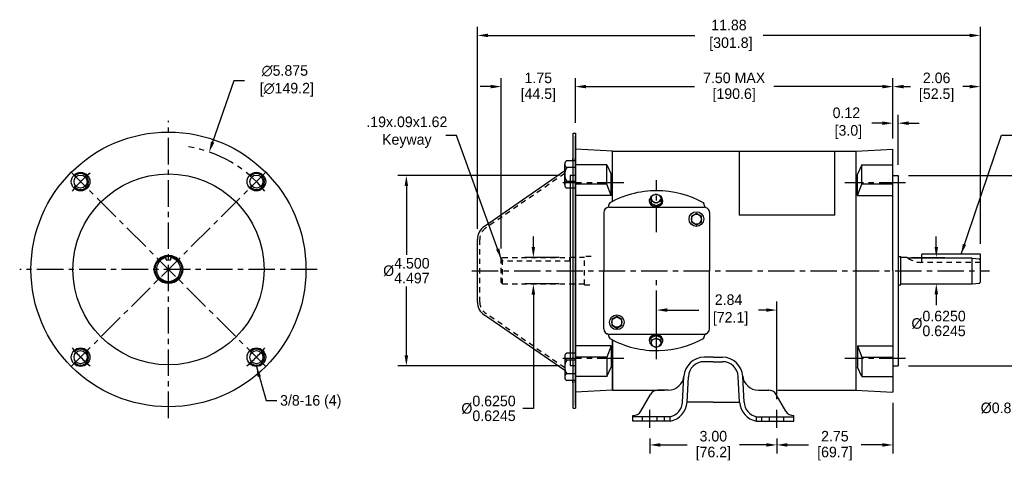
# Model space of a CAD drawing. Header units: inches. Extents: x 871.3 to 909.4, y 625.3 to 639.9.
# Tile 1 of 2: x 871.3 to 894.6, y 629.5 to 639.9. Entities that reach past the tile are written whole.
import ezdxf

# ---------------------------------------------------------------- set-up
doc = ezdxf.new("R2010")
doc.units = ezdxf.units.IN
doc.header["$LTSCALE"] = 0.5
doc.header["$MEASUREMENT"] = 0
doc.linetypes.add('CENTER', pattern=[2, 1.25, -0.25, 0.25, -0.25])
doc.linetypes.add('HIDDEN', pattern=[0.375, 0.25, -0.125])
for name, color, linetype in [('Centerline', 40, 'CENTER'), ('Dimensions', 140, 'Continuous'), ('Hidden', 102, 'HIDDEN')]:
    doc.layers.add(name, color=color, linetype=linetype)
doc.dimstyles.new('Copy of Standard', dxfattribs={"dimtxt": 0.25, "dimasz": 0.25, "dimexe": 0.2, "dimexo": 0.25, "dimgap": 0.08, "dimtad": 0, "dimtih": 1, "dimtoh": 1, "dimzin": 0, "dimdsep": 46, "dimtxsty": 'Standard', "dimcen": 0, "dimadec": 0, "dimazin": 0, "dimtfac": 1, "dimtofl": 0, "dimtmove": 2, "dimatfit": 3, "dimfxl": 0, "dimtolj": 1, "dimtzin": 0, "dimarcsym": 0})
doc.dimstyles.get("Standard").update_dxf_attribs({"dimtxt": 0.25, "dimasz": 0.25, "dimexe": 0.2, "dimexo": 0.25, "dimgap": 0.08, "dimtad": 0, "dimtih": 1, "dimtoh": 1, "dimzin": 0, "dimdsep": 46, "dimtxsty": 'Standard', "dimcen": 0, "dimadec": 0, "dimazin": 0, "dimtfac": 1, "dimtofl": 0, "dimtmove": 0, "dimatfit": 3, "dimfxl": 0, "dimtolj": 1, "dimtzin": 0, "dimarcsym": 0})

# ---------------------------------------------------------------- blocks, each defined once
blk = doc.blocks.new('*D1')
at = {"layer": 'Defpoints', "color": 0}
for p in [(894.039, 639.565), (882.156, 634.74), (894.039, 634.387)]:
    blk.add_point(p, dxfattribs=at)
at = {"layer": 'Dimensions', "color": 0, "lineweight": -2}
for p, q in [((882.156, 634.99), (882.156, 639.765)), ((894.039, 634.637), (894.039, 639.765)), ((882.406, 639.565), (887.289, 639.565)), ((893.789, 639.565), (888.907, 639.565))]:
    blk.add_line(p, q, dxfattribs=at)
at = {"layer": 'Dimensions', "color": 0}
for points in [[(882.406, 639.606), (882.406, 639.523), (882.156, 639.565)], [(893.789, 639.606), (893.789, 639.523), (894.039, 639.565)]]:
    blk.add_solid(points, dxfattribs=at)
at = {"layer": 'Dimensions', "color": 0, "insert": (888.098, 639.565), "char_height": 0.25, "attachment_point": 5}
blk.add_mtext('\\A1;11.88\\P [301.8]', dxfattribs=at)
blk = doc.blocks.new('*D2')
at = {"layer": 'Defpoints', "color": 0}
for p in [(891.974, 638.354), (884.469, 637.249), (891.974, 636.874)]:
    blk.add_point(p, dxfattribs=at)
at = {"layer": 'Dimensions', "color": 0, "lineweight": -2}
for p, q in [((884.469, 637.499), (884.469, 638.554)), ((891.974, 637.124), (891.974, 638.554)), ((884.719, 638.354), (887.287, 638.354)), ((891.724, 638.354), (889.156, 638.354))]:
    blk.add_line(p, q, dxfattribs=at)
at = {"layer": 'Dimensions', "color": 0}
for points in [[(884.719, 638.396), (884.719, 638.313), (884.469, 638.354)], [(891.724, 638.396), (891.724, 638.313), (891.974, 638.354)]]:
    blk.add_solid(points, dxfattribs=at)
at = {"layer": 'Dimensions', "color": 0, "char_height": 0.25, "attachment_point": 5}
for s, insert in [('\\A1;7.50 MAX', (888.221, 638.559)), ('\\A1;[190.6]', (888.221, 638.149))]:
    blk.add_mtext(s, dxfattribs=dict(at, insert=insert))
blk = doc.blocks.new('*D3')
at = {"layer": 'Defpoints', "color": 0}
for p in [(892.094, 637.489), (891.974, 636.874), (892.094, 636.25)]:
    blk.add_point(p, dxfattribs=at)
at = {"layer": 'Dimensions', "color": 0, "lineweight": -2}
for p, q in [((891.974, 637.124), (891.974, 637.689)), ((892.094, 636.5), (892.094, 637.689)), ((891.724, 637.489), (891.474, 637.489)), ((892.344, 637.489), (892.594, 637.489))]:
    blk.add_line(p, q, dxfattribs=at)
at = {"layer": 'Dimensions', "color": 0}
for points in [[(891.724, 637.53), (891.724, 637.447), (891.974, 637.489)], [(892.344, 637.53), (892.344, 637.447), (892.094, 637.489)]]:
    blk.add_solid(points, dxfattribs=at)
at = {"layer": 'Dimensions', "color": 0, "insert": (890.873, 637.489), "char_height": 0.25, "attachment_point": 5}
blk.add_mtext('\\A1;0.12\\P [3.0]', dxfattribs=at)
blk = doc.blocks.new('*D4')
at = {"layer": 'Defpoints', "color": 0}
for p in [(884.469, 638.354), (884.469, 637.249), (882.719, 634.278)]:
    blk.add_point(p, dxfattribs=at)
at = {"layer": 'Dimensions', "color": 0, "lineweight": -2}
for p, q in [((882.719, 634.528), (882.719, 638.554)), ((884.469, 637.499), (884.469, 638.554)), ((882.469, 638.354), (882.219, 638.354)), ((884.719, 638.354), (884.969, 638.354))]:
    blk.add_line(p, q, dxfattribs=at)
at = {"layer": 'Dimensions', "color": 0}
for points in [[(882.469, 638.396), (882.469, 638.313), (882.719, 638.354)], [(884.719, 638.396), (884.719, 638.313), (884.469, 638.354)]]:
    blk.add_solid(points, dxfattribs=at)
at = {"layer": 'Dimensions', "color": 0, "char_height": 0.25, "attachment_point": 5}
for s, insert in [('\\A1;1.75', (883.594, 638.559)), ('\\A1;[44.5]', (883.594, 638.149))]:
    blk.add_mtext(s, dxfattribs=dict(at, insert=insert))
blk = doc.blocks.new('*D5')
at = {"layer": 'Defpoints', "color": 0}
for p in [(894.039, 638.354), (891.974, 636.874), (894.039, 634.387)]:
    blk.add_point(p, dxfattribs=at)
at = {"layer": 'Dimensions', "color": 0, "lineweight": -2}
for p, q in [((891.974, 637.124), (891.974, 638.554)), ((894.039, 634.637), (894.039, 638.554)), ((892.224, 638.354), (892.385, 638.354)), ((893.789, 638.354), (893.628, 638.354))]:
    blk.add_line(p, q, dxfattribs=at)
at = {"layer": 'Dimensions', "color": 0}
for points in [[(892.224, 638.396), (892.224, 638.313), (891.974, 638.354)], [(893.789, 638.396), (893.789, 638.313), (894.039, 638.354)]]:
    blk.add_solid(points, dxfattribs=at)
at = {"layer": 'Dimensions', "color": 0, "char_height": 0.25, "attachment_point": 5}
for s, insert in [('\\A1;2.06', (893.006, 638.559)), ('\\A1;[52.5]', (893.006, 638.149))]:
    blk.add_mtext(s, dxfattribs=dict(at, insert=insert))
blk = doc.blocks.new('*D6')
at = {"layer": 'Defpoints', "color": 0}
for p in [(875.816, 636.806), (873.893, 631.254)]:
    blk.add_point(p, dxfattribs=at)
at = {"layer": 'Dimensions', "color": 0, "lineweight": -2}
for p, q in [((876.399, 638.489), (875.898, 637.042)), ((876.649, 638.489), (876.399, 638.489))]:
    blk.add_line(p, q, dxfattribs=at)
at = {"layer": 'Dimensions', "color": 0}
blk.add_solid([(875.858, 637.056), (875.937, 637.028), (875.816, 636.806)], dxfattribs=at)
at = {"layer": 'Dimensions', "color": 0, "insert": (877.604, 638.489), "char_height": 0.25, "attachment_point": 5}
blk.add_mtext('\\A1;∅5.875\\P [∅149.2]', dxfattribs=at)
blk = doc.blocks.new('*D7')
at = {"layer": 'Defpoints', "color": 0}
for p in [(889.229, 633.068), (886.389, 631.903), (889.229, 630.712)]:
    blk.add_point(p, dxfattribs=at)
at = {"layer": 'Dimensions', "color": 0, "lineweight": -2}
for p, q in [((886.389, 632.153), (886.389, 633.268)), ((889.229, 630.962), (889.229, 633.268)), ((886.639, 633.068), (887.384, 633.068)), ((888.979, 633.068), (888.794, 633.068))]:
    blk.add_line(p, q, dxfattribs=at)
at = {"layer": 'Dimensions', "color": 0}
for points in [[(886.639, 633.11), (886.639, 633.027), (886.389, 633.068)], [(888.979, 633.11), (888.979, 633.027), (889.229, 633.068)]]:
    blk.add_solid(points, dxfattribs=at)
at = {"layer": 'Dimensions', "color": 0, "insert": (888.089, 633.068), "char_height": 0.25, "attachment_point": 5}
blk.add_mtext('\\A1;2.84\\P [72.1]', dxfattribs=at)
blk = doc.blocks.new('*D8')
at = {"layer": 'Defpoints', "color": 0}
for p in [(886.229, 630.28), (889.229, 630.28), (889.229, 629.878)]:
    blk.add_point(p, dxfattribs=at)
at = {"layer": 'Dimensions', "color": 0, "lineweight": -2}
for p, q in [((886.229, 630.03), (886.229, 629.678)), ((886.479, 629.878), (887.107, 629.878)), ((888.979, 629.878), (888.351, 629.878)), ((889.229, 630.03), (889.229, 629.678))]:
    blk.add_line(p, q, dxfattribs=at)
at = {"layer": 'Dimensions', "color": 0}
for points in [[(886.479, 629.92), (886.479, 629.836), (886.229, 629.878)], [(888.979, 629.92), (888.979, 629.836), (889.229, 629.878)]]:
    blk.add_solid(points, dxfattribs=at)
at = {"layer": 'Dimensions', "color": 0, "char_height": 0.25, "attachment_point": 5}
for s, insert in [('\\A1;3.00', (887.729, 630.083)), ('\\A1;[76.2]', (887.729, 629.673))]:
    blk.add_mtext(s, dxfattribs=dict(at, insert=insert))
blk = doc.blocks.new('*D9')
at = {"layer": 'Defpoints', "color": 0}
for p in [(891.974, 631.126), (889.229, 630.28), (891.974, 629.878)]:
    blk.add_point(p, dxfattribs=at)
at = {"layer": 'Dimensions', "color": 0, "lineweight": -2}
for p, q in [((891.974, 630.876), (891.974, 629.678)), ((889.229, 630.03), (889.229, 629.678)), ((889.479, 629.878), (889.98, 629.878)), ((891.724, 629.878), (891.223, 629.878))]:
    blk.add_line(p, q, dxfattribs=at)
at = {"layer": 'Dimensions', "color": 0}
for points in [[(889.479, 629.92), (889.479, 629.836), (889.229, 629.878)], [(891.724, 629.92), (891.724, 629.836), (891.974, 629.878)]]:
    blk.add_solid(points, dxfattribs=at)
at = {"layer": 'Dimensions', "color": 0, "char_height": 0.25, "attachment_point": 5}
for s, insert in [('\\A1;2.75', (890.601, 630.083)), ('\\A1;[69.7]', (890.601, 629.673))]:
    blk.add_mtext(s, dxfattribs=dict(at, insert=insert))
blk = doc.blocks.new('*D10')
at = {"layer": 'Defpoints', "color": 0}
for p in [(884.344, 636.25), (880.476, 631.75), (884.344, 631.75)]:
    blk.add_point(p, dxfattribs=at)
at = {"layer": 'Dimensions', "color": 0, "lineweight": -2}
for p, q in [((884.094, 636.25), (880.276, 636.25)), ((880.476, 636), (880.476, 634.371)), ((880.476, 632), (880.476, 633.628)), ((884.094, 631.75), (880.276, 631.75))]:
    blk.add_line(p, q, dxfattribs=at)
at = {"layer": 'Dimensions', "color": 0}
for points in [[(880.434, 636), (880.517, 636), (880.476, 636.25)], [(880.434, 632), (880.517, 632), (880.476, 631.75)]]:
    blk.add_solid(points, dxfattribs=at)
at = {"layer": 'Dimensions', "color": 0, "insert": (880.476, 634), "char_height": 0.25, "attachment_point": 5}
blk.add_mtext('\\A1;%%C\\S4.500^ 4.497;', dxfattribs=at)
blk = doc.blocks.new('*D11')
at = {"layer": 'Defpoints', "color": 0}
for p in [(884.338, 634.311), (883.477, 633.686), (884.338, 633.686)]:
    blk.add_point(p, dxfattribs=at)
at = {"layer": 'Dimensions', "color": 0, "lineweight": -2}
for p, q in [((883.477, 634.561), (883.477, 634.811)), ((884.088, 634.311), (883.277, 634.311)), ((884.088, 633.686), (883.277, 633.686)), ((883.477, 633.436), (883.477, 630.743)), ((883.477, 630.743), (883.227, 630.743))]:
    blk.add_line(p, q, dxfattribs=at)
at = {"layer": 'Dimensions', "color": 0}
for points in [[(883.435, 634.561), (883.518, 634.561), (883.477, 634.311)], [(883.435, 633.436), (883.518, 633.436), (883.477, 633.686)]]:
    blk.add_solid(points, dxfattribs=at)
at = {"layer": 'Dimensions', "color": 0, "insert": (882.417, 630.743), "char_height": 0.25, "attachment_point": 5}
blk.add_mtext('\\A1;%%C\\S0.6250^ 0.6245;', dxfattribs=at)
blk = doc.blocks.new('*D12')
at = {"layer": 'Defpoints', "color": 0}
for p in [(892.159, 634.312), (892.159, 633.687), (892.998, 633.687)]:
    blk.add_point(p, dxfattribs=at)
at = {"layer": 'Dimensions', "color": 0, "lineweight": -2}
for p, q in [((892.998, 634.562), (892.998, 634.812)), ((892.409, 634.312), (893.198, 634.312)), ((892.409, 633.687), (893.198, 633.687)), ((892.998, 633.437), (892.998, 633.187))]:
    blk.add_line(p, q, dxfattribs=at)
at = {"layer": 'Dimensions', "color": 0}
for points in [[(892.956, 634.562), (893.04, 634.562), (892.998, 634.312)], [(892.956, 633.437), (893.04, 633.437), (892.998, 633.687)]]:
    blk.add_solid(points, dxfattribs=at)
at = {"layer": 'Dimensions', "color": 0, "insert": (893.052, 632.751), "char_height": 0.25, "attachment_point": 5}
blk.add_mtext('\\A1;%%C\\S0.6250^ 0.6245;', dxfattribs=at)
blk = doc.blocks.new('*D13')
at = {"layer": 'Defpoints', "color": 0}
for p in [(892.094, 636.25), (892.094, 631.75), (895.813, 631.75)]:
    blk.add_point(p, dxfattribs=at)
at = {"layer": 'Dimensions', "color": 0, "lineweight": -2}
for p, q in [((892.344, 636.25), (896.013, 636.25)), ((895.813, 636), (895.813, 634.371)), ((895.813, 632), (895.813, 633.628)), ((892.344, 631.75), (896.013, 631.75))]:
    blk.add_line(p, q, dxfattribs=at)
at = {"layer": 'Dimensions', "color": 0}
for points in [[(895.771, 636), (895.855, 636), (895.813, 636.25)], [(895.771, 632), (895.855, 632), (895.813, 631.75)]]:
    blk.add_solid(points, dxfattribs=at)
at = {"layer": 'Dimensions', "color": 0, "insert": (895.813, 634), "char_height": 0.25, "attachment_point": 5}
blk.add_mtext('\\A1;%%C\\S4.500^ 4.497;', dxfattribs=at)

msp = doc.modelspace()

# ---------------------------------------------------------------- linework, layer by layer
for p, q in [((884.41599, 637.24899), (884.46899, 637.24899)), ((884.41599, 630.74899), (884.41599, 637.24899)), ((884.46899, 637.24899), (884.46899, 630.74899)), ((884.46899, 630.81342), (884.46899, 637.18455)), ((884.47399, 633.99979), (884.47399, 636.87395)), ((885.34899, 636.82809), (884.47399, 636.87395)), ((885.34899, 636.82809), (891.09899, 636.82809)), ((885.34899, 635.63867), (885.34899, 636.82809)), ((885.34899, 635.63868), (885.34899, 636.81346)), ((888.34301, 636.82809), (888.34301, 635.31229)), ((890.60338, 635.31229), (890.60338, 636.82809)), ((891.09899, 636.82809), (891.97399, 636.87395)), ((891.09899, 636.82809), (891.09899, 631.17149)), ((891.97399, 633.99979), (891.97399, 636.87395)), ((884.46899, 636.60016), (884.26587, 636.60016)), ((884.46899, 636.60016), (884.46899, 635.95064)), ((884.21899, 636.36276), (882.3182, 635.04831)), ((884.21899, 636.03183), (884.21899, 636.51897)), ((884.46899, 636.43778), (884.26587, 636.43778)), ((885.21222, 636.50468), (884.47399, 636.50468)), ((885.21222, 636.50468), (885.31222, 636.28126)), ((885.21222, 636.04613), (885.21222, 636.50468)), ((891.23576, 636.50468), (891.13576, 636.28126)), ((891.23576, 636.50468), (891.97399, 636.50468)), ((891.23576, 636.04876), (891.23576, 636.50468)), ((884.46899, 636.11302), (884.26587, 636.11302)), ((884.34399, 636.24979), (884.34399, 631.74979)), ((884.47399, 636.24979), (884.34399, 636.24979)), ((885.31222, 635.77953), (885.31222, 636.28126)), ((891.13576, 635.77953), (891.13576, 636.28126)), ((891.97399, 636.24979), (892.09399, 636.24979)), ((892.09399, 636.24979), (892.09399, 631.74979)), ((884.46899, 635.95064), (884.26587, 635.95064)), ((885.21222, 636.04613), (884.47399, 636.04613)), ((885.31222, 635.77953), (885.21222, 636.04613)), ((891.13576, 635.77953), (891.23576, 636.04876)), ((891.97399, 636.04876), (891.23576, 636.04876)), ((885.31222, 635.77953), (884.47399, 635.77953)), ((886.25772, 635.76353), (886.3754, 635.81919)), ((886.25772, 635.65222), (886.25772, 635.76353)), ((886.3754, 635.59656), (886.25772, 635.65222)), ((886.25772, 635.65222), (886.25772, 635.58913)), ((886.3754, 635.81919), (886.49309, 635.76354)), ((886.49309, 635.65222), (886.3754, 635.59656)), ((886.49309, 635.76354), (886.49309, 635.65222)), ((886.49309, 635.70788), (886.49309, 635.64479)), ((886.49309, 635.65222), (886.49309, 635.58913)), ((891.13576, 635.77953), (891.97399, 635.77953)), ((885.26327, 635.55039), (885.26315, 635.55894)), ((885.26399, 635.49979), (887.51399, 635.49979)), ((886.3754, 635.53347), (886.25772, 635.58913)), ((886.49309, 635.58913), (886.3754, 635.53347)), ((887.51363, 635.54948), (887.51356, 635.56022)), ((885.13899, 635.37479), (885.13899, 633.99979)), ((887.32899, 635.35568), (887.21131, 635.28774)), ((887.21131, 635.28773), (887.21131, 635.15184)), ((887.44668, 635.28773), (887.32899, 635.35568)), ((887.44668, 635.15184), (887.44668, 635.28773)), ((887.63899, 635.37479), (887.63899, 633.99979)), ((890.60338, 635.31229), (888.34301, 635.31229)), ((887.21131, 635.15184), (887.32899, 635.08389)), ((887.32899, 635.08389), (887.44668, 635.15184)), ((882.15649, 633.2581), (882.15649, 634.73988)), ((874.80013, 634.25313), (874.80013, 634.33835)), ((874.80013, 634.25313), (874.90913, 634.25313)), ((874.90913, 634.25313), (874.90913, 634.33835)), ((892.09399, 634.33249), (892.15899, 634.33151)), ((892.15899, 633.66806), (892.15899, 634.33151)), ((892.30952, 634.31229), (892.15899, 634.31229)), ((893.84899, 634.2975), (892.32821, 634.2975)), ((892.65899, 634.2975), (892.65899, 634.38691)), ((894.03899, 634.38691), (892.65899, 634.38691)), ((893.84899, 633.68729), (893.84899, 634.2975)), ((893.84899, 634.2975), (894.01848, 634.28189)), ((894.03899, 633.74729), (894.03899, 634.38691)), ((884.47399, 633.99979), (884.47399, 631.12563)), ((885.13899, 632.62479), (885.13899, 633.99979)), ((887.63899, 632.62479), (887.63899, 633.99979)), ((891.97399, 633.99979), (891.97399, 631.12563)), ((892.09399, 633.66709), (892.15899, 633.66806)), ((892.15899, 633.68729), (893.84899, 633.68729)), ((893.84899, 633.68729), (894.01848, 633.70212)), ((884.21899, 631.63522), (882.3182, 632.94966)), ((885.44899, 632.91568), (885.33131, 632.84773)), ((885.56668, 632.84773), (885.44899, 632.91568)), ((885.33131, 632.84773), (885.33131, 632.71184)), ((885.33131, 632.71184), (885.44899, 632.64389)), ((885.44899, 632.64389), (885.56668, 632.71184)), ((885.56668, 632.71184), (885.56668, 632.84773)), ((885.26327, 632.44918), (885.26315, 632.44064)), ((885.26399, 632.49979), (887.51399, 632.49979)), ((886.3754, 632.4661), (886.25772, 632.41045)), ((886.25772, 632.34736), (886.25772, 632.41045)), ((886.3754, 632.40302), (886.25772, 632.34736)), ((886.49309, 632.41045), (886.3754, 632.4661)), ((886.49309, 632.34736), (886.3754, 632.40302)), ((886.38899, 632.08179), (886.38899, 632.39469)), ((886.49309, 632.34736), (886.49309, 632.41045)), ((887.51363, 632.4501), (887.51356, 632.43935)), ((885.31222, 632.22005), (884.47399, 632.22005)), ((885.31222, 632.22005), (885.21222, 631.95345)), ((885.31222, 632.22005), (885.31222, 631.71831)), ((885.34899, 631.17149), (885.34899, 632.3609)), ((885.34899, 632.3609), (885.34899, 631.18612)), ((885.34899, 631.17149), (885.34899, 632.3609)), ((886.25772, 632.34736), (886.25772, 632.23604)), ((886.25772, 632.23604), (886.3754, 632.18038)), ((886.3754, 632.18038), (886.49309, 632.23604)), ((886.49309, 632.2917), (886.49309, 632.35479)), ((886.49309, 632.23604), (886.49309, 632.34736)), ((891.13576, 632.22005), (891.97399, 632.22005)), ((891.13576, 632.22005), (891.13576, 631.71831)), ((891.13576, 632.22005), (891.23576, 631.95345)), ((884.21899, 631.96774), (884.21899, 631.4806)), ((884.46899, 632.04893), (884.26587, 632.04893)), ((885.21222, 631.95345), (884.47399, 631.95345)), ((885.21222, 631.95345), (885.21222, 631.49489)), ((887.72899, 631.95156), (887.51324, 631.95156)), ((887.72899, 631.95156), (887.94474, 631.95156)), ((891.23576, 631.95345), (891.97399, 631.95345)), ((891.23576, 631.95345), (891.23576, 631.49489)), ((884.46899, 631.88655), (884.26587, 631.88655)), ((884.47399, 631.74979), (884.34399, 631.74979)), ((885.21222, 631.49489), (885.31222, 631.71831)), ((887.72899, 631.84696), (887.51324, 631.84696)), ((887.72899, 631.84696), (887.94474, 631.84696)), ((891.23576, 631.49489), (891.13576, 631.71831)), ((891.97399, 631.74979), (892.09399, 631.74979)), ((884.46899, 631.56179), (884.26587, 631.56179)), ((885.21222, 631.49489), (884.47399, 631.49489)), ((887.00263, 630.89293), (887.0343, 631.49706)), ((887.10719, 630.88943), (887.13875, 631.49159)), ((888.35079, 630.88943), (888.31923, 631.49159)), ((888.45535, 630.89293), (888.42368, 631.49706)), ((891.23576, 631.49489), (891.97399, 631.49489)), ((884.46899, 631.39941), (884.26587, 631.39941)), ((885.34899, 631.17149), (884.47399, 631.12563)), ((885.34863, 631.17149), (886.56629, 631.17149)), ((886.01643, 630.67587), (886.24646, 631.07429)), ((886.66214, 631.17429), (886.41967, 631.17429)), ((888.79584, 631.17429), (889.03831, 631.17429)), ((889.44155, 630.67587), (889.21152, 631.07429)), ((889.25169, 631.17149), (891.09899, 631.17149)), ((891.09899, 631.17149), (891.97399, 631.12563)), ((887.72899, 630.89318), (887.10738, 630.89318)), ((887.72899, 630.89318), (888.3506, 630.89318)), ((884.41599, 630.74899), (884.46899, 630.74899)), ((885.82899, 630.44178), (885.82899, 630.57638)), ((886.70899, 630.54638), (885.82899, 630.54638)), ((886.57899, 630.44178), (886.57899, 630.54638)), ((886.70899, 630.44178), (886.70899, 630.54638)), ((888.74899, 630.54638), (889.62899, 630.54638)), ((888.74899, 630.44178), (888.74899, 630.54638)), ((888.87899, 630.44178), (888.87899, 630.54638)), ((889.62899, 630.44178), (889.62899, 630.57638)), ((886.70899, 630.44178), (885.82899, 630.44178)), ((888.74899, 630.44178), (889.62899, 630.44178))]:
    msp.add_line(p, q)
for points in [[(886.2114, 635.64452), (886.24377, 635.56466), (886.32576, 635.51675), (886.43109, 635.51843), (886.48958, 635.54835), (886.52723, 635.594), (886.5394, 635.64479)], [(886.25772, 635.74964), (886.21348, 635.67741), (886.21852, 635.61694), (886.26049, 635.56024), (886.33044, 635.52689), (886.41755, 635.52625), (886.47672, 635.55044), (886.51843, 635.59035), (886.53903, 635.64703), (886.52153, 635.71706), (886.49309, 635.74964)], [(886.5394, 632.35479), (886.50721, 632.43472), (886.42527, 632.48277), (886.31993, 632.48121), (886.26143, 632.45138), (886.2237, 632.40582), (886.2114, 632.35506)], [(886.49309, 632.24993), (886.53732, 632.32216), (886.53229, 632.38264), (886.49032, 632.43934), (886.42037, 632.47268), (886.33325, 632.47332), (886.27408, 632.44913), (886.23237, 632.40922), (886.21178, 632.35254), (886.22927, 632.28251), (886.25772, 632.24993)]]:
    msp.add_lwpolyline(points)
for points in [[(886.49309, 635.70788), (886.46321, 635.77207), (886.39295, 635.8032), (886.3061, 635.78579), (886.27116, 635.75262), (886.25781, 635.704), (886.28187, 635.64936), (886.33876, 635.61626), (886.41171, 635.61618), (886.46019, 635.64102), (886.48858, 635.68146)], [(886.49309, 632.2917), (886.46321, 632.35589), (886.39295, 632.38702), (886.3061, 632.36961), (886.27116, 632.33644), (886.25781, 632.28782), (886.28187, 632.23318), (886.33876, 632.20009), (886.41171, 632.2), (886.46019, 632.22484), (886.48858, 632.26528)]]:
    msp.add_lwpolyline(points, close=True)
for centre, radius in [((874.85463, 634.02995), 3.2492), ((872.77751, 636.10708), 0.22), ((874.85463, 634.02995), 2.25739), ((872.77751, 636.10708), 0.155), ((876.93176, 636.10708), 0.22), ((876.93176, 636.10708), 0.155), ((887.32899, 635.21979), 0.174), ((887.32899, 635.21979), 0.11769), ((874.85463, 634.02995), 0.33552), ((874.85463, 634.02995), 0.31317), ((885.44899, 632.77979), 0.174), ((885.44899, 632.77979), 0.11769), ((872.77751, 631.95282), 0.22), ((876.93176, 631.95283), 0.22), ((872.77751, 631.95282), 0.155), ((876.93176, 631.95283), 0.155)]:
    msp.add_circle(centre, radius)
for centre, radius, start, end in [((884.31274, 636.51897), 0.09375, 120, 240), ((884.04099, 636.6956), 0.375, 345.256655, 359.999848), ((884.04099, 636.6956), 0.428, 347.116129, 359.999848), ((884.52368, 636.2754), 0.30469, 147.795772, 212.204228), ((872.77751, 636.10708), 0.19, 217.277101, 140.883453), ((876.93176, 636.10708), 0.19, 217.277101, 140.883453), ((884.31274, 636.03183), 0.09375, 120, 240), ((886.38853, 633.6174), 2.27293, 87.615663, 119.178126), ((886.38853, 633.6174), 2.27293, 60.845448, 89.983085), ((885.26399, 635.37479), 0.125, 90.000004, 179.99998), ((885.20328, 635.54954), 0.06, 289.158106, 0.813296), ((885.32315, 635.55979), 0.06, 135.406302, 180.660468), ((887.45356, 635.55979), 0.06, 0.414364, 45.208112), ((887.57363, 635.54991), 0.06, 180.414503, 251.193578), ((887.51399, 635.37479), 0.125, 0, 90.000004), ((882.53149, 634.73988), 0.375, 124.664859, 180.000006), ((874.85463, 634.02995), 0.28317, 101.096443, 78.903557), ((892.62899, 634.69691), 0.5, 230.286587, 233.018723), ((893.96546, 634.23087), 0.07358, 2.232956, 43.902535), ((893.97899, 633.74729), 0.06, 311.161474, 0), ((882.53149, 633.2581), 0.375, 180.000006, 235.335141), ((885.26399, 632.62479), 0.125, 180.000157, 270.000001), ((887.51399, 632.62479), 0.125, 270.000001, 0), ((885.20328, 632.45003), 0.06, 359.186726, 70.841917), ((885.32315, 632.43979), 0.06, 179.339675, 224.593841), ((886.38853, 634.38217), 2.27293, 240.821896, 271.532778), ((886.38853, 634.38217), 2.27293, 271.532778, 299.154557), ((887.45356, 632.43979), 0.06, 314.791893, 359.585619), ((887.57363, 632.44966), 0.06, 108.80645, 179.585645), ((872.77751, 631.95282), 0.19, 217.277101, 140.883453), ((876.93176, 631.95283), 0.19, 217.277101, 140.883453), ((884.31274, 631.96774), 0.09375, 120, 240), ((887.51324, 631.47196), 0.4796, 89.999996, 177.000008), ((887.94474, 631.47196), 0.4796, 2.999989, 90.000003), ((884.52368, 631.72417), 0.30469, 147.795772, 212.204228), ((887.51324, 631.47196), 0.375, 89.999996, 176.999981), ((887.94474, 631.47196), 0.375, 3.000027, 90.000003), ((884.31274, 631.4806), 0.09375, 120, 240), ((886.66214, 631.54929), 0.375, 270.000001, 354.808301), ((888.79584, 631.54929), 0.375, 185.191878, 270.000001), ((884.04099, 631.30238), 0.375, 0.000003, 14.995999), ((884.04099, 631.30238), 0.428, 0.000003, 13.103449), ((886.41967, 630.97429), 0.2, 89.999996, 150.000038), ((889.03831, 630.97429), 0.2, 29.999967, 90.000003), ((886.62815, 630.91256), 0.375, 282.449359, 357.000164), ((886.62825, 630.91453), 0.4796, 279.691547, 357.000191), ((888.82973, 630.91453), 0.4796, 182.999988, 260.308454), ((888.82983, 630.91256), 0.375, 183.000015, 257.550642), ((885.84323, 630.77587), 0.2, 265.917897, 330.000043), ((889.61475, 630.77587), 0.2, 210.000136, 274.082104)]:
    msp.add_arc(centre, radius, start, end)
at = {"layer": 'Centerline'}
for p, q in [((874.85463, 630.51378), (874.85463, 637.54612)), ((872.56538, 631.74069), (877.14389, 636.31921)), ((877.14389, 631.74069), (872.56538, 636.31921)), ((886.38899, 634.90707), (886.38899, 636.14303)), ((885.61222, 636.07691), (884.17399, 636.07691)), ((892.27399, 636.07691), (890.83576, 636.07691)), ((878.3708, 634.02995), (871.33847, 634.02995)), ((882.02301, 633.99979), (894.25877, 633.99979)), ((886.38899, 631.90322), (886.38899, 633.79627)), ((885.61222, 631.92266), (884.17399, 631.92266)), ((892.27399, 631.92266), (890.83576, 631.92266)), ((886.22899, 630.28005), (886.22899, 630.71204)), ((889.22899, 630.28005), (889.22899, 630.71204))]:
    msp.add_line(p, q, dxfattribs=at)
for start, end in [(39.14597, 80.693812), (129.14597, 140.85403), (219.146032, 230.854092), (309.14597, 320.85403)]:
    msp.add_arc((874.85463, 634.02995), 2.9375, start, end, dxfattribs=at)
at = {"layer": 'Hidden'}
for p, q in [((884.21899, 636.29832), (882.34835, 635.00472)), ((882.20949, 633.2581), (882.20949, 634.73988)), ((882.74864, 634.30818), (882.71864, 634.27767)), ((882.71864, 633.71649), (882.71864, 634.27767)), ((882.74864, 633.68649), (882.74864, 634.30818)), ((882.74864, 634.30818), (884.33838, 634.30818)), ((884.33838, 634.22296), (884.33838, 634.31149)), ((884.68864, 634.31149), (884.33838, 634.31149)), ((884.68864, 633.66426), (884.68864, 634.33371)), ((884.83899, 634.33371), (884.68864, 634.33371)), ((892.65899, 634.19691), (892.65899, 634.2975)), ((884.33838, 634.22296), (882.71864, 634.22296)), ((894.03899, 634.19691), (892.62899, 634.19691)), ((882.74864, 633.68649), (882.71864, 633.71649)), ((882.74864, 633.68649), (884.68864, 633.68649)), ((884.68864, 633.66426), (884.83899, 633.66426)), ((884.21899, 631.69966), (882.34835, 632.99326)), ((886.05899, 630.44178), (886.05899, 630.54638)), ((886.39899, 630.44178), (886.39899, 630.54638)), ((889.05899, 630.44178), (889.05899, 630.54638)), ((889.39899, 630.44178), (889.39899, 630.54638))]:
    msp.add_line(p, q, dxfattribs=at)
for centre, radius, start, end in [((882.53149, 634.73988), 0.322, 124.664859, 180.000006), ((892.62899, 634.69691), 0.5, 233.018723, 270), ((882.53149, 633.2581), 0.322, 180.000006, 235.335141)]:
    msp.add_arc(centre, radius, start, end, dxfattribs=at)

# ---------------------------------------------------------------- texts
at = {"layer": 'Dimensions', "char_height": 0.25}
for s, insert, attachment_point in [('\\A1;.19x.09x1.62\\PKeyway', (880.48675, 636.90375), 8), ('\\A1;3/8-16 (4)', (877.49121, 631.05774), 1), ('%%C0.88 Knockouts (5)', (897.11393, 630.55426), 9)]:
    msp.add_mtext(s, dxfattribs=dict(at, insert=insert, attachment_point=attachment_point))

# ---------------------------------------------------------------- dimensions: what is measured, and where the dimension line sits
at = {"layer": 'Dimensions'}
for base, p1, p2, picture, middle in [((894.03899, 639.56466), (882.15649, 634.73988), (894.03899, 634.38691), '*D1', (888.09774, 639.56466)), ((892.09399, 637.48876), (891.97399, 636.87395), (892.09399, 636.24979), '*D3', (890.87316, 637.48876)), ((889.22899, 633.06843), (886.38899, 631.90322), (889.22899, 630.71204), '*D7', (888.08856, 633.06843))]:
    dim = msp.add_linear_dim(base=base, p1=p1, p2=p2, dimstyle='Standard', override={"dimpost": '\\X'}, dxfattribs=at)
    dim.commit()
    dim.dimension.update_dxf_attribs({"geometry": picture, "text_midpoint": middle, "dimtype": 160})
dim = msp.add_linear_dim(base=(891.97399, 638.35429), p1=(884.46899, 637.24899), p2=(891.97399, 636.87395), text='7.50 MAX\\X [190.6]', dimstyle='Standard', override={"dimpost": '\\X'}, dxfattribs=at)
dim.commit()
dim.dimension.update_dxf_attribs({"geometry": '*D2', "text_midpoint": (888.22149, 638.35429)})
dim = msp.add_diameter_dim_2p(p1=(873.89345, 631.25416), p2=(875.81582, 636.80575), dimstyle='Standard', override={"dimdec": 3, "dimpost": '\\X'}, dxfattribs=at)
dim.commit()
dim.dimension.update_dxf_attribs({"geometry": '*D6', "text_midpoint": (877.60359, 638.48872), "dimtype": 163})
for base, p1, p2, picture, middle in [((884.46899, 638.35429), (882.71864, 634.27767), (884.46899, 637.24899), '*D4', (883.59382, 638.35429)), ((894.038989, 638.354287), (891.973991, 636.873946), (894.038989, 634.386913), '*D5', (893.00649, 638.354287)), ((891.973991, 629.877983), (889.22899, 630.280051), (891.973991, 631.12563), '*D9', (890.601491, 629.877983)), ((889.22899, 629.87798), (886.22899, 630.28005), (889.22899, 630.28005), '*D8', (887.72899, 629.87798))]:
    dim = msp.add_linear_dim(base=base, p1=p1, p2=p2, dimstyle='Standard', override={"dimpost": '\\X'}, dxfattribs=at)
    dim.commit()
    dim.dimension.update_dxf_attribs({"geometry": picture, "text_midpoint": middle})
dim = msp.add_linear_dim(base=(880.47554, 631.74979), p1=(884.34399, 636.24979), p2=(884.34399, 631.74979), angle=90, text='%%C<>', dimstyle='Standard', override={"dimgap": 0.08, "dimdec": 3, "dimpost": '\\X', "dimtol": 0, "dimlim": 1, "dimtm": 0.003, "dimtdec": 3}, dxfattribs=at)
dim.commit()
dim.dimension.update_dxf_attribs({"geometry": '*D10', "text_midpoint": (880.47554, 633.99979)})
for base, p1, p2, dimstyle, override, picture, middle in [((895.81316, 631.74979), (892.09399, 636.24979), (892.09399, 631.74979), 'Standard', {"dimgap": 0.08, "dimdec": 3, "dimpost": '\\X', "dimtol": 0, "dimlim": 1, "dimtm": 0.003, "dimtdec": 3}, '*D13', (895.81316, 633.99979)), ((883.47654, 633.68649), (884.33838, 634.31149), (884.33838, 633.68649), 'Standard', {"dimgap": 0.08, "dimdec": 4, "dimpost": '\\X', "dimtol": 0, "dimlim": 1, "dimtm": 0.0005, "dimtdec": 4}, '*D11', (882.41737, 630.74321)), ((892.9981, 633.68729), (892.15899, 634.31229), (892.15899, 633.68729), 'Copy of Standard', {"dimgap": 0.08, "dimdec": 4, "dimpost": '\\X', "dimtol": 0, "dimlim": 1, "dimtm": 0.0005, "dimtdec": 4}, '*D12', (893.05229, 632.75107))]:
    dim = msp.add_linear_dim(base=base, p1=p1, p2=p2, angle=90, text='%%C<>', dimstyle=dimstyle, override=override, dxfattribs=at)
    dim.commit()
    dim.dimension.update_dxf_attribs({"geometry": picture, "text_midpoint": middle, "dimtype": 160})

# ---------------------------------------------------------------- leaders
at = {"layer": 'Dimensions', "annotation_type": 0, "has_hookline": 1}
for points, override, hookline_direction, text_width in [([(882.71864, 634.27767), (881.66143, 637.19494), (881.41143, 637.19494)], {"dimgap": 0.08, "dimtad": 0}, 1, 2.20833), ([(893.58391, 634.38691), (894.54024, 637.20212), (894.79024, 637.20212)], {"dimgap": 0.08, "dimtad": 0}, 0, 3.16667), ([(899.17206, 635.49979), (897.41393, 630.62926), (897.16393, 630.62926)], {"dimgap": 0.05, "dimtad": 0}, 1, 4.29167), ([(876.93176, 631.73283), (877.16121, 630.93274), (877.41121, 630.93274)], {"dimgap": 0.08, "dimtad": 0}, 0, 2.16667)]:
    msp.add_leader(points, dimstyle='Standard', override=override, dxfattribs=dict(at, hookline_direction=hookline_direction, text_width=text_width))

doc.saveas('drawing.dxf')
